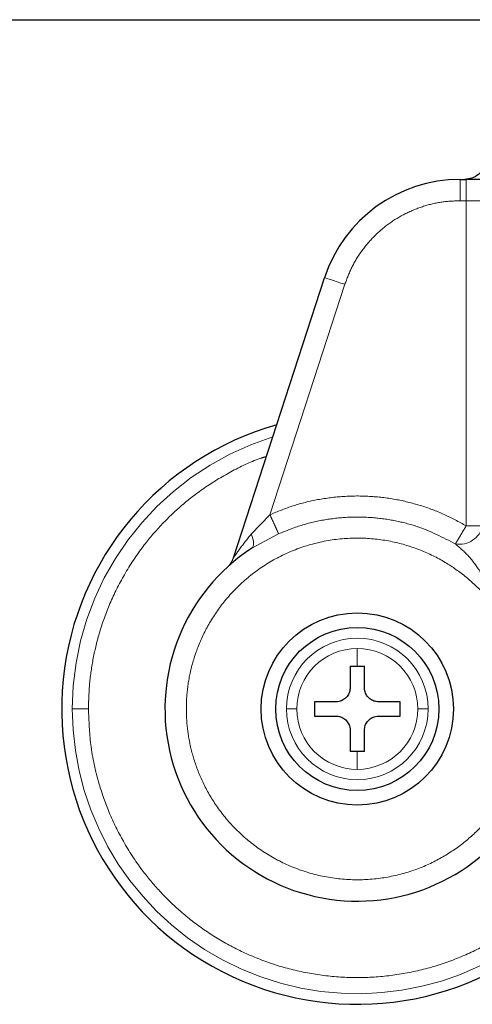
# Model space of a CAD drawing. Header units: millimetres. Extents: x 18 to 263, y 61 to 154.
# Tile 11 of 74: x 63.54 to 64.64, y 61.19 to 63.59. Entities that reach past the tile are written whole.
import ezdxf

# ---------------------------------------------------------------- set-up
doc = ezdxf.new("R2010")
doc.units = ezdxf.units.MM
doc.linetypes.add('PHANTOM', pattern=[12.7, 6.35, -1.27, 1.27, -1.27, 1.27, -1.27])

msp = doc.modelspace()

# ---------------------------------------------------------------- linework, layer by layer
at = {"color": 7, "linetype": 'Continuous', "lineweight": 25}
for p, q in [((33.2051, 63.5863), (65.1232, 63.5863)), ((64.6114, 63.1972), (64.6263, 63.1972)), ((64.0595, 62.2745), (64.2814, 62.9574)), ((64.3438, 62.0105), (64.3611, 62.0105)), ((64.3438, 62.0105), (64.3438, 61.9584)), ((64.3611, 62.0105), (64.3785, 62.0105)), ((64.3785, 61.9584), (64.3785, 62.0105)), ((64.3091, 61.9237), (64.257, 61.9237)), ((64.257, 61.9237), (64.257, 61.889)), ((64.4652, 61.9237), (64.4132, 61.9237)), ((64.4652, 61.889), (64.4652, 61.9237)), ((64.257, 61.889), (64.3091, 61.889)), ((64.4132, 61.889), (64.4652, 61.889)), ((64.3438, 61.8543), (64.3438, 61.8022)), ((64.3785, 61.8022), (64.3785, 61.8543)), ((64.3611, 61.8022), (64.3438, 61.8022)), ((64.3785, 61.8022), (64.3611, 61.8022))]:
    msp.add_line(p, q, dxfattribs=at)
at = {"color": 8, "linetype": 'PHANTOM', "lineweight": 18}
for p, q in [((64.6114, 63.1452), (64.6114, 63.1972)), ((64.6263, 63.1972), (64.6263, 63.1452)), ((64.6263, 63.1452), (64.6114, 63.1452)), ((64.6263, 63.1452), (64.6263, 62.3526)), ((64.667, 63.1452), (64.6263, 63.1452)), ((64.3309, 62.9414), (64.1484, 62.3798)), ((64.1028, 62.3326), (64.1484, 62.3798)), ((64.667, 62.3526), (64.6263, 62.3526)), ((64.1694, 62.333), (64.104, 62.298)), ((64.3611, 62.0105), (64.3611, 62.0537)), ((64.3611, 61.759), (64.3611, 61.8022))]:
    msp.add_line(p, q, dxfattribs=at)
at = {"color": 8, "linetype": 'PHANTOM', "lineweight": 18, "flags": 128}
for points in [[(64.2814, 62.9574), (64.2823, 62.9571), (64.2851, 62.9562), (64.2897, 62.9547), (64.2959, 62.9527), (64.3034, 62.9503), (64.3119, 62.9475), (64.3212, 62.9445), (64.3309, 62.9414)], [(64.104, 62.298), (64.1061, 62.2999), (64.1075, 62.3027), (64.1083, 62.3063), (64.1085, 62.3105), (64.108, 62.3154), (64.1069, 62.3207), (64.1051, 62.3265), (64.1028, 62.3326)]]:
    msp.add_lwpolyline(points, dxfattribs=at)
at = {"color": 7, "linetype": 'Continuous', "lineweight": 25}
for radius in [0.2342, 0.1987]:
    msp.add_circle((64.3611, 61.9063), radius, dxfattribs=at)
for centre, radius, start, end in [((64.6114, 62.8502), 0.347, 90, 162), ((64.3611, 61.9063), 0.72, 105.8112, 311.2516), ((64.3611, 61.9063), 0.4685, 123.2858, 330.8783)]:
    msp.add_arc(centre, radius, start, end, dxfattribs=at)
at = {"color": 8, "linetype": 'PHANTOM', "lineweight": 18}
for centre, radius, start, end in [((64.3611, 61.9063), 0.6941, 107.2538, 180), ((64.6094, 62.367), 0.0593, 260.8938, 345.8888), ((64.3611, 61.9063), 0.1725, 0, 180), ((64.3611, 61.9063), 0.1473, 90, 180), ((64.3611, 61.9063), 0.1473, 0, 90), ((64.3611, 61.9063), 0.6941, 180, 312.0009), ((64.3611, 61.9063), 0.1725, 180, 0), ((64.3611, 61.9063), 0.1473, 180, 270), ((64.3611, 61.9063), 0.1473, 270, 0)]:
    msp.add_arc(centre, radius, start, end, dxfattribs=at)
at = {"color": 7, "linetype": 'Continuous', "lineweight": 25}
for points, knots in [([(64.6752, 63.2493), (64.6742, 63.2419), (64.6723, 63.2265), (64.6582, 63.2091), (64.6407, 63.1989), (64.6288, 63.1978), (64.6231, 63.1972)], [0, 0, 0, 0, 0.270263, 0.562429, 0.789736, 1, 1, 1, 1]), ([(64.7077, 63.1972), (64.7025, 63.1972), (64.692, 63.1972), (64.6718, 63.1972), (64.6496, 63.1972), (64.634, 63.1972), (64.6263, 63.1972)], [0, 0, 0, 0, 0.2468179, 0.5000019, 0.753175, 1, 1, 1, 1]), ([(64.0451, 62.2521), (64.0482, 62.2554), (64.0544, 62.2619), (64.0578, 62.2703), (64.0595, 62.2745)], [0, 0, 0, 0, 0.499995, 1, 1, 1, 1]), ([(64.3438, 61.9584), (64.3434, 61.9545), (64.3426, 61.9467), (64.3367, 61.9364), (64.3279, 61.9285), (64.3182, 61.9243), (64.3117, 61.9239), (64.3091, 61.9237)], [0, 0, 0, 0, 0.214179, 0.428389, 0.641869, 0.855051, 1, 1, 1, 1]), ([(64.4132, 61.9237), (64.4093, 61.9241), (64.4015, 61.9248), (64.3911, 61.9308), (64.3833, 61.9395), (64.3791, 61.9493), (64.3786, 61.9558), (64.3785, 61.9584)], [0, 0, 0, 0, 0.21416, 0.428372, 0.641867, 0.855043, 1, 1, 1, 1]), ([(64.3091, 61.889), (64.3129, 61.8886), (64.3207, 61.8879), (64.3311, 61.8819), (64.3389, 61.8732), (64.3431, 61.8634), (64.3436, 61.8569), (64.3438, 61.8543)], [0, 0, 0, 0, 0.214181, 0.428391, 0.641872, 0.855044, 1, 1, 1, 1]), ([(64.3785, 61.8543), (64.3788, 61.8582), (64.3796, 61.866), (64.3856, 61.8763), (64.3943, 61.8842), (64.4041, 61.8884), (64.4105, 61.8888), (64.4132, 61.889)], [0, 0, 0, 0, 0.214179, 0.428389, 0.641869, 0.855051, 1, 1, 1, 1])]:
    msp.add_open_spline(points, degree=3, knots=knots, dxfattribs=at)
at = {"color": 8, "linetype": 'PHANTOM', "lineweight": 18}
for points, knots in [([(64.6114, 63.1452), (64.5966, 63.1445), (64.5665, 63.1432), (64.5217, 63.1324), (64.478, 63.1148), (64.4373, 63.0899), (64.401, 63.0588), (64.3707, 63.0227), (64.3466, 62.9834), (64.336, 62.9552), (64.3309, 62.9414)], [0, 0, 0, 0, 0.119581, 0.243689, 0.37101, 0.500001, 0.62899, 0.756311, 0.880418, 1, 1, 1, 1]), ([(63.7063, 61.9063), (63.7068, 61.9257), (63.7078, 61.9657), (63.7166, 62.0272), (63.732, 62.0924), (63.7562, 62.1608), (63.7907, 62.2314), (63.8327, 62.2956), (63.88, 62.3524), (63.9304, 62.4013), (63.9881, 62.4464), (64.0531, 62.4853), (64.1043, 62.5108), (64.1345, 62.5201), (64.1398, 62.5218)], [0, 0, 0, 0, 0.072428, 0.149648, 0.231581, 0.322606, 0.420388, 0.52504, 0.608656, 0.696189, 0.787384, 0.88187, 0.979169, 1, 1, 1, 1]), ([(64.1484, 62.3798), (64.1671, 62.3875), (64.205, 62.403), (64.2652, 62.4176), (64.3275, 62.4256), (64.3907, 62.4258), (64.4536, 62.4184), (64.5146, 62.4034), (64.5727, 62.382), (64.6085, 62.3623), (64.6263, 62.3526)], [0, 0, 0, 0, 0.1218536, 0.2463642, 0.3727127, 0.5000003, 0.6272867, 0.7536358, 0.8781465, 1, 1, 1, 1]), ([(64.1484, 62.3798), (64.1508, 62.3744), (64.1558, 62.3633), (64.1625, 62.3486), (64.1675, 62.3374), (64.1688, 62.3344), (64.1694, 62.333)], [0, 0, 0, 0, 0.242147, 0.499997, 0.757853, 1, 1, 1, 1]), ([(64.6, 62.3085), (64.5695, 62.3242), (64.5227, 62.3483), (64.4534, 62.3659), (64.3978, 62.3738), (64.3402, 62.3748), (64.282, 62.3685), (64.2243, 62.3553), (64.1877, 62.3404), (64.1694, 62.333)], [0, 0, 0, 0, 0.229361, 0.351092, 0.476637, 0.605236, 0.735997, 0.867931, 1, 1, 1, 1]), ([(64.6263, 62.3526), (64.6233, 62.3475), (64.617, 62.337), (64.6088, 62.3231), (64.6025, 62.3126), (64.6008, 62.3098), (64.6, 62.3085)], [0, 0, 0, 0, 0.241853, 0.4996, 0.757564, 1, 1, 1, 1]), ([(64.0595, 62.2745), (64.0595, 62.2746), (64.0596, 62.2748), (64.061, 62.2767), (64.0654, 62.2832), (64.0787, 62.3024), (64.093, 62.3202), (64.1028, 62.3326)], [0, 0, 0, 0, 0.044602, 0.09246, 0.197666, 0.444536, 1, 1, 1, 1]), ([(64.7035, 62.1434), (64.6929, 62.1575), (64.6708, 62.187), (64.6289, 62.227), (64.5782, 62.2637), (64.5183, 62.294), (64.4502, 62.3153), (64.3762, 62.3248), (64.2992, 62.3206), (64.2232, 62.3019), (64.1523, 62.2694), (64.0897, 62.2252), (64.038, 62.1724), (63.9983, 62.1144), (63.9703, 62.0546), (63.953, 61.9957), (63.9449, 61.9397), (63.9441, 61.8862), (63.95, 61.8332), (63.9635, 61.7782), (63.9863, 61.7212), (64.0199, 61.6644), (64.065, 61.6106), (64.1215, 61.563), (64.188, 61.525), (64.2618, 61.4994), (64.3392, 61.4881), (64.4162, 61.4913), (64.489, 61.5078), (64.5547, 61.5355), (64.6115, 61.5715), (64.6585, 61.6129), (64.6964, 61.6567), (64.7155, 61.6883), (64.7247, 61.7034)], [0, 0, 0, 0, 0.024611, 0.051424, 0.080457, 0.111629, 0.144739, 0.17945, 0.21529, 0.251682, 0.287991, 0.323595, 0.357938, 0.390581, 0.421222, 0.449692, 0.47594, 0.500002, 0.524049, 0.550282, 0.578737, 0.609363, 0.641994, 0.676327, 0.711924, 0.74823, 0.784624, 0.820469, 0.855189, 0.888312, 0.919498, 0.948545, 0.975374, 1, 1, 1, 1]), ([(64.7035, 62.1434), (64.6979, 62.1606), (64.6868, 62.1944), (64.662, 62.2399), (64.6336, 62.2798), (64.611, 62.2991), (64.6, 62.3085)], [0, 0, 0, 0, 0.265014, 0.521283, 0.766879, 1, 1, 1, 1]), ([(63.667, 61.9063), (63.6685, 61.9063), (63.6715, 61.9063), (63.6821, 61.9063), (63.6943, 61.9063), (63.7024, 61.9063), (63.7063, 61.9063)], [0, 0, 0, 0, 0.272471, 0.561871, 0.787533, 1, 1, 1, 1]), ([(64.8085, 61.4294), (64.803, 61.4238), (64.7801, 61.4011), (64.7338, 61.3666), (64.6694, 61.3268), (64.5983, 61.2943), (64.5223, 61.27), (64.4426, 61.2549), (64.3611, 61.2498), (64.2796, 61.2549), (64.1999, 61.27), (64.1239, 61.2943), (64.0529, 61.3269), (63.9882, 61.3664), (63.9304, 61.4114), (63.88, 61.4603), (63.8327, 61.5171), (63.7907, 61.5813), (63.7561, 61.6519), (63.7285, 61.7307), (63.7098, 61.8154), (63.7074, 61.8773), (63.7063, 61.9063)], [0, 0, 0, 0, 0.015432, 0.063526, 0.113358, 0.164672, 0.217157, 0.270453, 0.324163, 0.377874, 0.431169, 0.483654, 0.534968, 0.5848, 0.632894, 0.679059, 0.723157, 0.778356, 0.829925, 0.877924, 0.942724, 1, 1, 1, 1]), ([(64.2138, 61.9063), (64.2107, 61.9063), (64.2043, 61.9063), (64.1947, 61.9063), (64.1909, 61.9063), (64.1886, 61.9063)], [0, 0, 0, 0, 0.276682, 0.562563, 1, 1, 1, 1]), ([(64.5336, 61.9063), (64.5323, 61.9063), (64.5297, 61.9063), (64.5215, 61.9063), (64.5133, 61.9063), (64.5084, 61.9063)], [0, 0, 0, 0, 0.2766873, 0.5625644, 1, 1, 1, 1])]:
    msp.add_open_spline(points, degree=3, knots=knots, dxfattribs=at)

doc.saveas('drawing.dxf')
